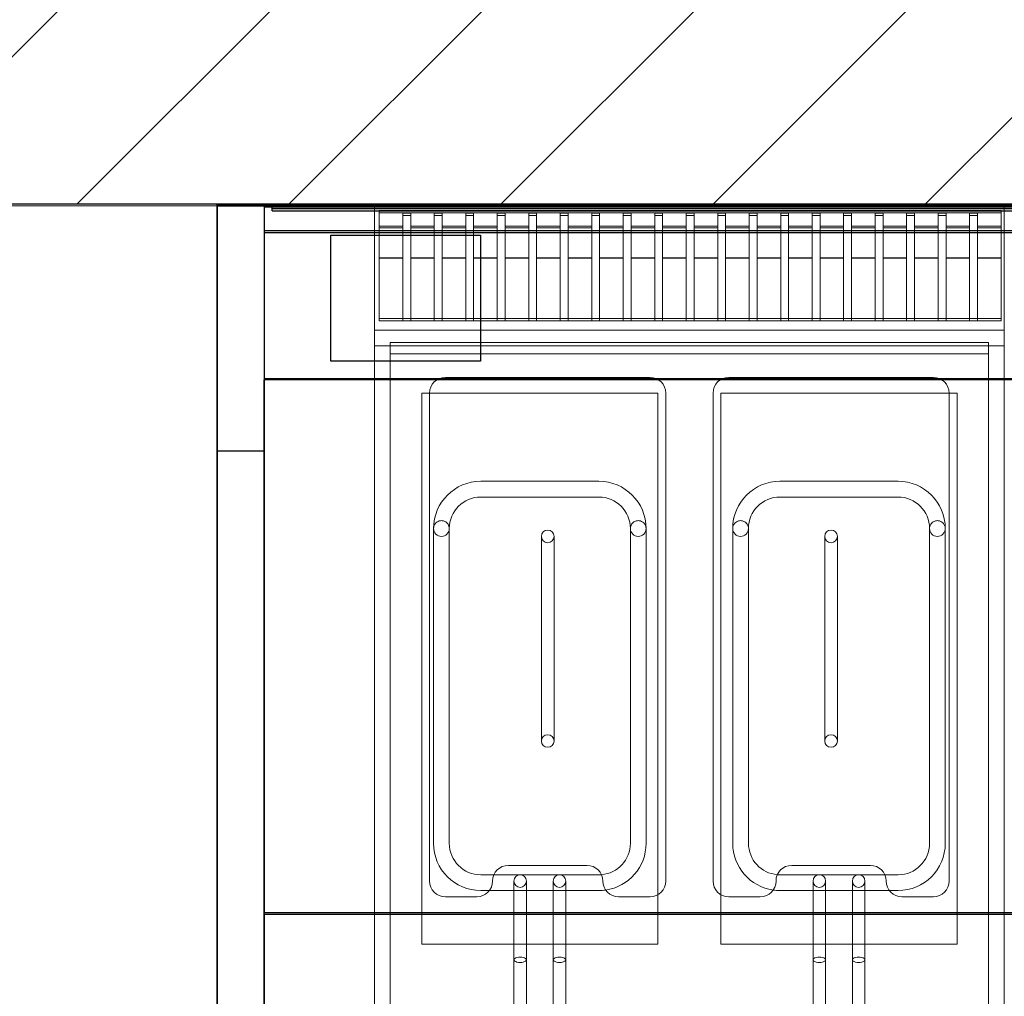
# Model space of a CAD drawing. Header units: millimetres. Extents: x -59761 to 112741, y -57975 to 46221.
# Tile 124 of 132: x 4777 to 5402, y 1077 to 1697. Entities that reach past the tile are written whole.
import ezdxf

# ---------------------------------------------------------------- set-up
doc = ezdxf.new("R2010")
doc.units = ezdxf.units.MM
doc.layers.add('Equip2D', color=250, linetype='Continuous')
doc.layers.add('EquipAnnot', color=5, linetype='Continuous')
doc.layers.add('Equip3D_hood', color=7, linetype='Continuous', transparency=0.5)
doc.styles.add('GOST прямой', font='isocpeur.ttf', dxfattribs={"height": 2.5})

# ---------------------------------------------------------------- blocks, each defined once
blk = doc.blocks.new('A$C1cccda70')
at = {"color": 0, "linetype": 'Continuous', "lineweight": 0}
for p, q in [((0, 0), (1390, 0)), ((1390, -1), (0, -1)), ((1390, 0), (1390, -1)), ((1390, -1), (1390, -700))]:
    blk.add_line(p, q, dxfattribs=at)
blk = doc.blocks.new('ec_131924')
at = {"layer": 'Equip2D'}
blk.add_blockref('A$C1cccda70', (0, 0), dxfattribs=at)
at = {"layer": 'EquipAnnot', "style": 'GOST прямой', "flags": 1}
for tag, p in [('НАИМЕНОВАНИЕ', (0, 0)), ('ОПИСАНИЕ', (0, -4.75)), ('РАЗМЕРЫ', (0, -9.5)), ('МОЩНОСТЬ', (0, -14.25)), ('НАПРЯЖЕНИЕ', (0, -19))]:
    blk.add_attdef(tag, p, '', height=2.5, dxfattribs=at)
at = {"layer": 'EquipAnnot', "style": 'GOST прямой'}
blk.add_attdef('НОМЕР', (699.29, -796.34), '', height=2.5, dxfattribs=at)
blk = doc.blocks.new('A$Cdcd7b8c4')
at = {"color": 0, "linetype": 'Continuous', "lineweight": 0}
for p, q in [((-122.28, 203.32), (-122.28, 203.32)), ((-122.28, 203.32), (-122.28, -446.68)), ((-122.28, 203.32), (277.72, 203.32)), ((-122.28, 123.32), (-122.28, 203.32)), ((277.72, 123.32), (277.72, 203.32)), ((-119.31, 199.32), (275.69, 199.32)), ((-119.31, 199.32), (-119.31, 189.32)), ((275.69, 197.78), (-119.31, 197.78)), ((-104.31, 197.65), (-99.31, 197.65)), ((-104.31, 189.32), (-104.31, 197.65)), ((-99.31, 196.12), (-104.31, 196.12)), ((-99.31, 197.65), (-99.31, 189.32)), ((-84.31, 197.65), (-79.31, 197.65)), ((-84.31, 189.32), (-84.31, 197.65)), ((-79.31, 196.12), (-84.31, 196.12)), ((-79.31, 197.65), (-79.31, 189.32)), ((-64.31, 189.32), (-64.31, 197.65)), ((-64.31, 197.65), (-59.31, 197.65)), ((-59.31, 196.12), (-64.31, 196.12)), ((-59.31, 197.65), (-59.31, 189.32)), ((-44.31, 189.32), (-44.31, 197.65)), ((-44.31, 197.65), (-39.31, 197.65)), ((-39.31, 196.12), (-44.31, 196.12)), ((-39.31, 197.65), (-39.31, 189.32)), ((-24.31, 189.32), (-24.31, 197.65)), ((-24.31, 197.65), (-19.31, 197.65)), ((-19.31, 196.12), (-24.31, 196.12)), ((-19.31, 197.65), (-19.31, 189.32)), ((-4.31, 189.32), (-4.31, 197.65)), ((-4.31, 197.65), (0.69, 197.65)), ((0.69, 196.12), (-4.31, 196.12)), ((0.69, 197.65), (0.69, 189.32)), ((15.69, 189.32), (15.69, 197.65)), ((15.69, 197.65), (20.69, 197.65)), ((20.69, 196.12), (15.69, 196.12)), ((20.69, 197.65), (20.69, 189.32)), ((35.69, 189.32), (35.69, 197.65)), ((35.69, 197.65), (40.69, 197.65)), ((40.69, 196.12), (35.69, 196.12)), ((40.69, 197.65), (40.69, 189.32)), ((55.69, 189.32), (55.69, 197.65)), ((55.69, 197.65), (60.69, 197.65)), ((60.69, 196.12), (55.69, 196.12)), ((60.69, 197.65), (60.69, 189.32)), ((75.69, 189.32), (75.69, 197.65)), ((75.69, 197.65), (80.69, 197.65)), ((80.69, 196.12), (75.69, 196.12)), ((80.69, 197.65), (80.69, 189.32)), ((95.69, 189.32), (95.69, 197.65)), ((95.69, 197.65), (100.69, 197.65)), ((100.69, 196.12), (95.69, 196.12)), ((100.69, 197.65), (100.69, 189.32)), ((115.69, 189.32), (115.69, 197.65)), ((115.69, 197.65), (120.69, 197.65)), ((120.69, 196.12), (115.69, 196.12)), ((120.69, 197.65), (120.69, 189.32)), ((135.69, 189.32), (135.69, 197.65)), ((135.69, 197.65), (140.69, 197.65)), ((140.69, 196.12), (135.69, 196.12)), ((140.69, 197.65), (140.69, 189.32)), ((155.69, 189.32), (155.69, 197.65)), ((155.69, 197.65), (160.69, 197.65)), ((160.69, 196.12), (155.69, 196.12)), ((160.69, 197.65), (160.69, 189.32)), ((175.69, 189.32), (175.69, 197.65)), ((175.69, 197.65), (180.69, 197.65)), ((180.69, 196.12), (175.69, 196.12)), ((180.69, 197.65), (180.69, 189.32)), ((195.69, 189.32), (195.69, 197.65)), ((195.69, 197.65), (200.69, 197.65)), ((200.69, 196.12), (195.69, 196.12)), ((200.69, 197.65), (200.69, 189.32)), ((215.69, 189.32), (215.69, 197.65)), ((215.69, 197.65), (220.69, 197.65)), ((220.69, 196.12), (215.69, 196.12)), ((220.69, 197.65), (220.69, 189.32)), ((235.69, 189.32), (235.69, 197.65)), ((235.69, 197.65), (240.69, 197.65)), ((240.69, 196.12), (235.69, 196.12)), ((240.69, 197.65), (240.69, 189.32)), ((255.69, 189.32), (255.69, 197.65)), ((255.69, 197.65), (260.69, 197.65)), ((260.69, 196.12), (255.69, 196.12)), ((260.69, 197.65), (260.69, 189.32)), ((275.69, 189.32), (275.69, 199.32)), ((-119.31, 189.32), (-119.31, 169.32)), ((-119.31, 189.32), (-104.31, 189.32)), ((-119.31, 188.32), (-104.31, 188.32)), ((-104.31, 169.32), (-104.31, 189.32)), ((-99.31, 189.32), (-99.31, 169.32)), ((-99.31, 189.32), (-84.31, 189.32)), ((-99.31, 188.32), (-84.31, 188.32)), ((-84.31, 169.32), (-84.31, 189.32)), ((-79.31, 189.32), (-64.31, 189.32)), ((-79.31, 189.32), (-79.31, 169.32)), ((-79.31, 188.32), (-64.31, 188.32)), ((-64.31, 169.32), (-64.31, 189.32)), ((-59.31, 189.32), (-44.31, 189.32)), ((-59.31, 189.32), (-59.31, 169.32)), ((-59.31, 188.32), (-44.31, 188.32)), ((-44.31, 169.32), (-44.31, 189.32)), ((-39.31, 189.32), (-24.31, 189.32)), ((-39.31, 189.32), (-39.31, 169.32)), ((-39.31, 188.32), (-24.31, 188.32)), ((-24.31, 169.32), (-24.31, 189.32)), ((-19.31, 189.32), (-4.31, 189.32)), ((-19.31, 189.32), (-19.31, 169.32)), ((-19.31, 188.32), (-4.31, 188.32)), ((-4.31, 169.32), (-4.31, 189.32)), ((0.69, 189.32), (15.69, 189.32)), ((0.69, 189.32), (0.69, 169.32)), ((0.69, 188.32), (15.69, 188.32)), ((15.69, 169.32), (15.69, 189.32)), ((20.69, 189.32), (35.69, 189.32)), ((20.69, 189.32), (20.69, 169.32)), ((20.69, 188.32), (35.69, 188.32)), ((35.69, 169.32), (35.69, 189.32)), ((40.69, 189.32), (55.69, 189.32)), ((40.69, 189.32), (40.69, 169.32)), ((40.69, 188.32), (55.69, 188.32)), ((55.69, 169.32), (55.69, 189.32)), ((60.69, 189.32), (75.69, 189.32)), ((60.69, 189.32), (60.69, 169.32)), ((60.69, 188.32), (75.69, 188.32)), ((75.69, 169.32), (75.69, 189.32)), ((80.69, 189.32), (95.69, 189.32)), ((80.69, 189.32), (80.69, 169.32)), ((80.69, 188.32), (95.69, 188.32)), ((95.69, 169.32), (95.69, 189.32)), ((100.69, 189.32), (115.69, 189.32)), ((100.69, 189.32), (100.69, 169.32)), ((100.69, 188.32), (115.69, 188.32)), ((115.69, 169.32), (115.69, 189.32)), ((120.69, 189.32), (135.69, 189.32)), ((120.69, 189.32), (120.69, 169.32)), ((120.69, 188.32), (135.69, 188.32)), ((135.69, 169.32), (135.69, 189.32)), ((140.69, 189.32), (155.69, 189.32)), ((140.69, 189.32), (140.69, 169.32)), ((140.69, 188.32), (155.69, 188.32)), ((155.69, 169.32), (155.69, 189.32)), ((160.69, 189.32), (175.69, 189.32)), ((160.69, 189.32), (160.69, 169.32)), ((160.69, 188.32), (175.69, 188.32)), ((175.69, 169.32), (175.69, 189.32)), ((180.69, 189.32), (195.69, 189.32)), ((180.69, 189.32), (180.69, 169.32)), ((180.69, 188.32), (195.69, 188.32)), ((195.69, 169.32), (195.69, 189.32)), ((200.69, 189.32), (215.69, 189.32)), ((200.69, 189.32), (200.69, 169.32)), ((200.69, 188.32), (215.69, 188.32)), ((215.69, 169.32), (215.69, 189.32)), ((220.69, 189.32), (235.69, 189.32)), ((220.69, 189.32), (220.69, 169.32)), ((220.69, 188.32), (235.69, 188.32)), ((235.69, 169.32), (235.69, 189.32)), ((240.69, 189.32), (255.69, 189.32)), ((240.69, 189.32), (240.69, 169.32)), ((240.69, 188.32), (255.69, 188.32)), ((255.69, 169.32), (255.69, 189.32)), ((260.69, 189.32), (275.69, 189.32)), ((260.69, 189.32), (260.69, 169.32)), ((260.69, 188.32), (275.69, 188.32)), ((275.69, 169.32), (275.69, 189.32)), ((-119.31, 169.32), (-119.31, 129.32)), ((-119.31, 169.32), (-104.31, 169.32)), ((-119.31, 169.12), (-104.31, 169.12)), ((-104.31, 129.32), (-104.31, 169.32)), ((-99.31, 169.32), (-99.31, 129.32)), ((-99.31, 169.32), (-84.31, 169.32)), ((-99.31, 169.12), (-84.31, 169.12)), ((-84.31, 129.32), (-84.31, 169.32)), ((-79.31, 169.32), (-79.31, 129.32)), ((-79.31, 169.32), (-64.31, 169.32)), ((-79.31, 169.12), (-64.31, 169.12)), ((-64.31, 129.32), (-64.31, 169.32)), ((-59.31, 169.32), (-59.31, 129.32)), ((-59.31, 169.32), (-44.31, 169.32)), ((-59.31, 169.12), (-44.31, 169.12)), ((-44.31, 129.32), (-44.31, 169.32)), ((-39.31, 169.32), (-39.31, 129.32)), ((-39.31, 169.32), (-24.31, 169.32)), ((-39.31, 169.12), (-24.31, 169.12)), ((-24.31, 129.32), (-24.31, 169.32)), ((-19.31, 169.32), (-19.31, 129.32)), ((-19.31, 169.32), (-4.31, 169.32)), ((-19.31, 169.12), (-4.31, 169.12)), ((-4.31, 129.32), (-4.31, 169.32)), ((0.69, 169.32), (0.69, 129.32)), ((0.69, 169.32), (15.69, 169.32)), ((0.69, 169.12), (15.69, 169.12)), ((15.69, 129.32), (15.69, 169.32)), ((20.69, 169.32), (20.69, 129.32)), ((20.69, 169.32), (35.69, 169.32)), ((20.69, 169.12), (35.69, 169.12)), ((35.69, 129.32), (35.69, 169.32)), ((40.69, 169.32), (40.69, 129.32)), ((40.69, 169.32), (55.69, 169.32)), ((40.69, 169.12), (55.69, 169.12)), ((55.69, 129.32), (55.69, 169.32)), ((60.69, 169.32), (60.69, 129.32)), ((60.69, 169.32), (75.69, 169.32)), ((60.69, 169.12), (75.69, 169.12)), ((75.69, 129.32), (75.69, 169.32)), ((80.69, 169.32), (80.69, 129.32)), ((80.69, 169.32), (95.69, 169.32)), ((80.69, 169.12), (95.69, 169.12)), ((95.69, 129.32), (95.69, 169.32)), ((100.69, 169.32), (100.69, 129.32)), ((100.69, 169.32), (115.69, 169.32)), ((100.69, 169.12), (115.69, 169.12)), ((115.69, 129.32), (115.69, 169.32)), ((120.69, 169.32), (120.69, 129.32)), ((120.69, 169.32), (135.69, 169.32)), ((120.69, 169.12), (135.69, 169.12)), ((135.69, 129.32), (135.69, 169.32)), ((140.69, 169.32), (140.69, 129.32)), ((140.69, 169.32), (155.69, 169.32)), ((140.69, 169.12), (155.69, 169.12)), ((155.69, 129.32), (155.69, 169.32)), ((160.69, 169.32), (160.69, 129.32)), ((160.69, 169.32), (175.69, 169.32)), ((160.69, 169.12), (175.69, 169.12)), ((175.69, 129.32), (175.69, 169.32)), ((180.69, 169.32), (180.69, 129.32)), ((180.69, 169.32), (195.69, 169.32)), ((180.69, 169.12), (195.69, 169.12)), ((195.69, 129.32), (195.69, 169.32)), ((200.69, 169.32), (215.69, 169.32)), ((200.69, 169.32), (200.69, 129.32)), ((200.69, 169.12), (215.69, 169.12)), ((215.69, 129.32), (215.69, 169.32)), ((220.69, 169.32), (220.69, 129.32)), ((220.69, 169.32), (235.69, 169.32)), ((220.69, 169.12), (235.69, 169.12)), ((235.69, 129.32), (235.69, 169.32)), ((240.69, 169.32), (240.69, 129.32)), ((240.69, 169.32), (255.69, 169.32)), ((240.69, 169.12), (255.69, 169.12)), ((255.69, 129.32), (255.69, 169.32)), ((260.69, 169.32), (260.69, 129.32)), ((260.69, 169.32), (275.69, 169.32)), ((260.69, 169.12), (275.69, 169.12)), ((275.69, 129.32), (275.69, 169.32)), ((-119.31, 130.72), (-104.31, 130.72)), ((-119.31, 129.32), (-104.31, 129.32)), ((-104.31, 130.72), (-99.31, 130.72)), ((-99.31, 129.32), (-104.31, 129.32)), ((-99.31, 130.72), (-84.31, 130.72)), ((-99.31, 129.32), (-84.31, 129.32)), ((-84.31, 130.72), (-79.31, 130.72)), ((-79.31, 129.32), (-84.31, 129.32)), ((-79.31, 130.72), (-64.31, 130.72)), ((-79.31, 129.32), (-64.31, 129.32)), ((-64.31, 130.72), (-59.31, 130.72)), ((-59.31, 129.32), (-64.31, 129.32)), ((-59.31, 130.72), (-44.31, 130.72)), ((-59.31, 129.32), (-44.31, 129.32)), ((-44.31, 130.72), (-39.31, 130.72)), ((-39.31, 129.32), (-44.31, 129.32)), ((-39.31, 130.72), (-24.31, 130.72)), ((-39.31, 129.32), (-24.31, 129.32)), ((-24.31, 130.72), (-19.31, 130.72)), ((-19.31, 129.32), (-24.31, 129.32)), ((-19.31, 130.72), (-4.31, 130.72)), ((-19.31, 129.32), (-4.31, 129.32)), ((-4.31, 130.72), (0.69, 130.72)), ((0.69, 129.32), (-4.31, 129.32)), ((0.69, 130.72), (15.69, 130.72)), ((0.69, 129.32), (15.69, 129.32)), ((15.69, 130.72), (20.69, 130.72)), ((20.69, 129.32), (15.69, 129.32)), ((20.69, 130.72), (35.69, 130.72)), ((20.69, 129.32), (35.69, 129.32)), ((35.69, 130.72), (40.69, 130.72)), ((40.69, 129.32), (35.69, 129.32)), ((40.69, 130.72), (55.69, 130.72)), ((40.69, 129.32), (55.69, 129.32)), ((55.69, 130.72), (60.69, 130.72)), ((60.69, 129.32), (55.69, 129.32)), ((60.69, 130.72), (75.69, 130.72)), ((60.69, 129.32), (75.69, 129.32)), ((75.69, 130.72), (80.69, 130.72)), ((80.69, 129.32), (75.69, 129.32)), ((80.69, 130.72), (95.69, 130.72)), ((80.69, 129.32), (95.69, 129.32)), ((95.69, 130.72), (100.69, 130.72)), ((100.69, 129.32), (95.69, 129.32)), ((100.69, 130.72), (115.69, 130.72)), ((100.69, 129.32), (115.69, 129.32)), ((115.69, 130.72), (120.69, 130.72)), ((120.69, 129.32), (115.69, 129.32)), ((120.69, 130.72), (135.69, 130.72)), ((120.69, 129.32), (135.69, 129.32)), ((135.69, 130.72), (140.69, 130.72)), ((140.69, 129.32), (135.69, 129.32)), ((140.69, 130.72), (155.69, 130.72)), ((140.69, 129.32), (155.69, 129.32)), ((155.69, 130.72), (160.69, 130.72)), ((160.69, 129.32), (155.69, 129.32)), ((160.69, 130.72), (175.69, 130.72)), ((160.69, 129.32), (175.69, 129.32)), ((175.69, 130.72), (180.69, 130.72)), ((180.69, 129.32), (175.69, 129.32)), ((180.69, 130.72), (195.69, 130.72)), ((180.69, 129.32), (195.69, 129.32)), ((195.69, 130.72), (200.69, 130.72)), ((200.69, 129.32), (195.69, 129.32)), ((200.69, 130.72), (215.69, 130.72)), ((200.69, 129.32), (215.69, 129.32)), ((215.69, 130.72), (220.69, 130.72)), ((220.69, 129.32), (215.69, 129.32)), ((220.69, 130.72), (235.69, 130.72)), ((220.69, 129.32), (235.69, 129.32)), ((235.69, 130.72), (240.69, 130.72)), ((240.69, 129.32), (235.69, 129.32)), ((240.69, 130.72), (255.69, 130.72)), ((240.69, 129.32), (255.69, 129.32)), ((255.69, 130.72), (260.69, 130.72)), ((260.69, 129.32), (255.69, 129.32)), ((260.69, 130.72), (275.69, 130.72)), ((260.69, 129.32), (275.69, 129.32)), ((-122.28, 123.32), (277.72, 123.32)), ((-122.28, 113.32), (-122.28, 123.32)), ((277.72, 113.32), (277.72, 123.32)), ((-122.28, 113.32), (-112.28, 113.32)), ((-122.28, -476.68), (-122.28, 113.32)), ((267.72, 115.39), (-112.28, 115.39)), ((-112.28, 115.39), (-112.28, 87.1)), ((-112.28, 113.32), (267.72, 113.32)), ((267.72, 115.39), (267.72, 87.1)), ((267.72, 113.32), (277.72, 113.32)), ((277.72, -476.68), (277.72, 113.32)), ((-112.28, 108.32), (267.72, 108.32)), ((-112.28, 108.32), (267.72, 108.32)), ((52.72, 93.32), (-77.28, 93.32)), ((102.72, 93.32), (232.72, 93.32)), ((-112.28, 80.03), (-112.28, 87.1)), ((-92.28, 83.32), (-92.28, 80.03)), ((57.72, 83.32), (-92.28, 83.32)), ((-87.28, 83.32), (-87.28, 80.03)), ((57.72, -235.34), (57.72, 83.32)), ((62.72, 80.03), (62.72, 83.32)), ((92.72, 80.03), (92.72, 83.32)), ((97.72, 83.32), (97.72, -235.34)), ((247.72, 83.32), (97.72, 83.32)), ((242.72, 83.32), (242.72, 80.03)), ((247.72, 80.03), (247.72, 83.32)), ((267.72, 87.1), (267.72, 80.03)), ((-112.28, -476.68), (-112.28, 80.03)), ((-92.28, 80.03), (-92.28, -266.68)), ((-87.28, 80.03), (-87.28, -226.68)), ((62.72, -226.68), (62.72, 80.03)), ((92.72, -226.68), (92.72, 80.03)), ((242.72, 80.03), (242.72, -226.68)), ((247.72, -266.68), (247.72, 80.03)), ((267.72, 80.03), (267.72, -476.68)), ((-54.78, 27.32), (20.22, 27.32)), ((135.22, 27.32), (210.22, 27.32)), ((-54.78, 17.32), (20.22, 17.32)), ((135.22, 17.32), (210.22, 17.32)), ((-84.78, -202.68), (-84.78, -2.68)), ((-74.78, -202.68), (-74.78, -2.68)), ((40.22, -2.68), (40.22, -202.68)), ((50.22, -2.68), (50.22, -202.68)), ((105.22, -202.68), (105.22, -2.68)), ((115.22, -202.68), (115.22, -2.68)), ((230.22, -2.68), (230.22, -202.68)), ((240.22, -2.68), (240.22, -202.68)), ((-16.28, -137.68), (-16.28, -7.68)), ((-8.28, -137.68), (-8.28, -7.68)), ((163.72, -7.68), (163.72, -137.68)), ((171.72, -7.68), (171.72, -137.68)), ((-37.28, -216.68), (12.72, -216.68)), ((192.72, -216.68), (142.72, -216.68)), ((-46.45, -222.68), (-54.78, -222.68)), ((20.22, -222.68), (-46.45, -222.68)), ((201.88, -222.68), (135.22, -222.68)), ((210.22, -222.68), (201.88, -222.68)), ((-33.78, -276.68), (-33.78, -226.68)), ((-25.78, -276.68), (-25.78, -226.68)), ((-8.78, -276.68), (-8.78, -226.68)), ((-0.78, -276.68), (-0.78, -226.68)), ((156.22, -226.68), (156.22, -276.68)), ((164.22, -226.68), (164.22, -276.68)), ((181.22, -226.68), (181.22, -276.68)), ((189.22, -226.68), (189.22, -276.68)), ((-77.28, -236.68), (-57.28, -236.68)), ((-49.28, -232.68), (-54.78, -232.68)), ((-33.78, -232.68), (-49.28, -232.68)), ((-25.78, -232.68), (-33.78, -232.68)), ((-8.78, -232.68), (-25.78, -232.68)), ((-0.78, -232.68), (-8.78, -232.68)), ((20.22, -232.68), (-0.78, -232.68)), ((32.72, -236.68), (52.72, -236.68)), ((57.72, -266.68), (57.72, -235.34)), ((97.72, -235.34), (97.72, -266.68)), ((122.72, -236.68), (102.72, -236.68)), ((156.22, -232.68), (135.22, -232.68)), ((164.22, -232.68), (156.22, -232.68)), ((181.22, -232.68), (164.22, -232.68)), ((189.22, -232.68), (181.22, -232.68)), ((204.72, -232.68), (189.22, -232.68)), ((210.22, -232.68), (204.72, -232.68)), ((232.72, -236.68), (212.72, -236.68)), ((-92.28, -266.68), (-33.78, -266.68)), ((-33.78, -266.68), (-25.78, -266.68)), ((-25.78, -266.68), (-8.78, -266.68)), ((-8.78, -266.68), (-0.78, -266.68)), ((-0.78, -266.68), (57.72, -266.68)), ((97.72, -266.68), (156.22, -266.68)), ((156.22, -266.68), (164.22, -266.68)), ((164.22, -266.68), (181.22, -266.68)), ((181.22, -266.68), (189.22, -266.68)), ((189.22, -266.68), (247.72, -266.68)), ((-33.78, -356.68), (-33.78, -276.68)), ((-25.78, -356.68), (-25.78, -276.68)), ((-8.78, -356.68), (-8.78, -276.68)), ((-0.78, -356.68), (-0.78, -276.68)), ((156.22, -276.68), (156.22, -356.68)), ((164.22, -276.68), (164.22, -356.68)), ((181.22, -276.68), (181.22, -356.68)), ((189.22, -276.68), (189.22, -356.68))]:
    blk.add_line(p, q, dxfattribs=at)
for centre, radius, start, end in [((-77.28, 83.32), 10, 90, 180), ((52.72, 83.32), 10, 0, 90), ((102.72, 83.32), 10, 90, 180), ((232.72, 83.32), 10, 0, 90), ((-54.78, -2.68), 30, 90, 180), ((20.22, -2.68), 30, 0, 90), ((135.22, -2.68), 30, 90, 180), ((210.22, -2.68), 30, 0, 90), ((-54.78, -2.68), 20, 90, 180), ((20.22, -2.68), 20, 0, 90), ((135.22, -2.68), 20, 90, 180), ((210.22, -2.68), 20, 0, 90), ((-79.78, -2.68), 5, 180, 0), ((-12.28, -7.68), 4, 0, 180), ((45.22, -2.68), 5, 180, 0), ((110.22, -2.68), 5, 180, 0), ((167.72, -7.68), 4, 0, 180), ((235.22, -2.68), 5, 180, 0), ((-12.28, -7.68), 4, 180, 270), ((-12.28, -7.68), 4, 270, 0), ((167.72, -7.68), 4, 180, 270), ((167.72, -7.68), 4, 270, 0), ((-12.28, -137.68), 4, 90, 180), ((-12.28, -137.68), 4, 0, 90), ((167.72, -137.68), 4, 90, 180), ((167.72, -137.68), 4, 0, 90), ((-12.28, -137.68), 4, 180, 0), ((167.72, -137.68), 4, 180, 0), ((-54.78, -202.68), 30, 180, 270), ((-54.78, -202.68), 20, 180, 270), ((20.22, -202.68), 20, 274.69095, 0), ((20.22, -202.68), 30, 278.20006, 0), ((135.22, -202.68), 30, 180, 261.79994), ((135.22, -202.68), 20, 180, 265.30905), ((210.22, -202.68), 30, 270, 0), ((210.22, -202.68), 20, 270, 0), ((-37.28, -226.68), 10, 90, 180), ((12.72, -226.68), 10, 360, 90), ((142.72, -226.68), 10, 90, 180), ((192.72, -226.68), 10, 0, 90), ((-29.78, -226.68), 4, 0, 180), ((-4.78, -226.68), 4, 0, 180), ((20.22, -202.68), 20, 270, 274.69095), ((135.22, -202.68), 20, 265.30905, 270), ((160.22, -226.68), 4, 0, 180), ((185.22, -226.68), 4, 0, 180), ((-77.28, -226.68), 10, 180, 270), ((-57.28, -226.68), 10, 270, 0), ((-29.78, -226.68), 4, 180, 0), ((-4.78, -226.68), 4, 180, 0), ((32.72, -226.68), 10, 180, 270), ((52.72, -226.68), 10, 270, 0), ((102.72, -226.68), 10, 180, 270), ((122.72, -226.68), 10, 270, 360), ((160.22, -226.68), 4, 180, 0), ((185.22, -226.68), 4, 180, 0), ((212.72, -226.68), 10, 180, 270), ((232.72, -226.68), 10, 270, 360), ((20.22, -202.68), 30, 270, 278.20006), ((135.22, -202.68), 30, 261.79994, 270)]:
    blk.add_arc(centre, radius, start, end, dxfattribs=at)
for centre, start_param, end_param in [((-29.78, -276.68), 0, 3.141593), ((-4.78, -276.68), 0, 3.141593), ((-29.78, -276.68), -3.141593, 0), ((-4.78, -276.68), -3.141593, 0)]:
    blk.add_ellipse(centre, major_axis=(4, 0), ratio=0.414214, start_param=start_param, end_param=end_param, dxfattribs=at)
at = {"color": 0, "linetype": 'Continuous', "lineweight": 0, "extrusion": (2.2151e-16, 2.17266e-31, -1)}
for centre, start_param, end_param in [((160.22, -276.68), 0, 3.141593), ((185.22, -276.68), 0, 3.141593), ((160.22, -276.68), -3.141593, 0), ((185.22, -276.68), -3.141593, 0)]:
    blk.add_ellipse(centre, major_axis=(-4, 0), ratio=0.414214, start_param=start_param, end_param=end_param, dxfattribs=at)
at = {"color": 0, "linetype": 'Continuous', "lineweight": 0}
for points, knots in [([(-84.78, -2.68), (-84.78, -2.68), (-84.78, -2.68), (-84.78, -2.03), (-84.66, -1.38), (-84.15, -0.16), (-83.78, 0.41), (-82.9, 1.26), (-82.46, 1.58), (-81.47, 2.05), (-80.94, 2.22), (-80.01, 2.32), (-79.65, 2.33), (-79.02, 2.26), (-78.76, 2.22), (-78.23, 2.08), (-77.96, 1.98), (-77.26, 1.66), (-76.87, 1.4), (-76.14, 0.78), (-75.82, 0.4), (-75.29, -0.43), (-75.09, -0.9), (-74.84, -1.8), (-74.79, -2.24), (-74.78, -2.68), (-74.78, -2.68), (-74.78, -2.68)], [-0.004312, -0.004312, -0.004312, -0.004312, 0, 0, 2.647259, 2.647259, 5.210793, 5.210793, 7.111071, 7.111071, 8.89589, 8.89589, 10.001052, 10.001052, 10.805446, 10.805446, 11.690803, 11.690803, 13.267065, 13.267065, 15.112942, 15.112942, 17.245768, 17.245768, 19.225292, 19.225292, 19.229317, 19.229317, 19.229317, 19.229317]), ([(40.22, -2.68), (40.22, -2.68), (40.22, -2.68), (40.22, -2.24), (40.27, -1.8), (40.52, -0.9), (40.72, -0.43), (41.25, 0.4), (41.57, 0.78), (42.3, 1.4), (42.69, 1.66), (43.39, 1.98), (43.66, 2.08), (44.19, 2.22), (44.45, 2.26), (45.08, 2.33), (45.44, 2.32), (46.37, 2.22), (46.9, 2.05), (47.89, 1.58), (48.33, 1.26), (49.21, 0.41), (49.58, -0.16), (50.09, -1.38), (50.21, -2.03), (50.22, -2.68), (50.22, -2.68), (50.22, -2.68)], [-0.004005, -0.004005, -0.004005, -0.004005, 0, 0, 1.969921, 1.969921, 4.0924, 4.0924, 5.929323, 5.929323, 7.497938, 7.497938, 8.378999, 8.378999, 9.179491, 9.179491, 10.279292, 10.279292, 12.055452, 12.055452, 13.946511, 13.946511, 16.497609, 16.497609, 19.132026, 19.132026, 19.136317, 19.136317, 19.136317, 19.136317]), ([(115.22, -2.68), (115.22, -2.68), (115.22, -2.68), (115.21, -2.24), (115.16, -1.8), (114.91, -0.9), (114.71, -0.43), (114.18, 0.4), (113.86, 0.78), (113.13, 1.4), (112.74, 1.66), (112.04, 1.98), (111.77, 2.08), (111.24, 2.22), (110.98, 2.26), (110.35, 2.33), (109.99, 2.32), (109.06, 2.22), (108.53, 2.05), (107.54, 1.58), (107.1, 1.26), (106.22, 0.41), (105.85, -0.16), (105.34, -1.38), (105.22, -2.03), (105.22, -2.68), (105.22, -2.68), (105.22, -2.68)], [-0.004005, -0.004005, -0.004005, -0.004005, 0, 0, 1.969921, 1.969921, 4.0924, 4.0924, 5.929323, 5.929323, 7.497938, 7.497938, 8.378999, 8.378999, 9.179491, 9.179491, 10.279292, 10.279292, 12.055452, 12.055452, 13.946511, 13.946511, 16.497609, 16.497609, 19.132026, 19.132026, 19.136317, 19.136317, 19.136317, 19.136317]), ([(240.22, -2.68), (240.22, -2.68), (240.22, -2.68), (240.21, -2.03), (240.09, -1.38), (239.58, -0.16), (239.21, 0.41), (238.33, 1.26), (237.89, 1.58), (236.9, 2.05), (236.37, 2.22), (235.44, 2.32), (235.08, 2.33), (234.45, 2.26), (234.19, 2.22), (233.66, 2.08), (233.39, 1.98), (232.69, 1.66), (232.3, 1.4), (231.57, 0.78), (231.25, 0.4), (230.72, -0.43), (230.52, -0.9), (230.27, -1.8), (230.22, -2.24), (230.22, -2.68), (230.22, -2.68), (230.22, -2.68)], [-0.004312, -0.004312, -0.004312, -0.004312, 0, 0, 2.647259, 2.647259, 5.210793, 5.210793, 7.111071, 7.111071, 8.89589, 8.89589, 10.001052, 10.001052, 10.805446, 10.805446, 11.690803, 11.690803, 13.267065, 13.267065, 15.112942, 15.112942, 17.245768, 17.245768, 19.225292, 19.225292, 19.229317, 19.229317, 19.229317, 19.229317])]:
    blk.add_open_spline(points, degree=3, knots=knots, dxfattribs=at)
blk = doc.blocks.new('Фритюр 2 ванны APFE-47_2P_PL')
at = {"layer": 'Equip2D'}
blk.add_blockref('A$Cdcd7b8c4', (122.28, -203.32, 0), dxfattribs=at)
at = {"layer": 'EquipAnnot', "style": 'GOST прямой', "flags": 1}
for tag, p in [('НАИМЕНОВАНИЕ', (0, 0)), ('ОПИСАНИЕ', (0, -237.5)), ('РАЗМЕРЫ', (0, -475)), ('МОЩНОСТЬ', (0, -712.5)), ('НАПРЯЖЕНИЕ', (0, -950)), ('ВЕС', (0, -1187.5))]:
    blk.add_attdef(tag, p, '', height=125, dxfattribs=at)
at = {"layer": 'EquipAnnot', "style": 'GOST прямой'}
blk.add_attdef('НОМЕР', (85.1, -909.49), '', height=125, dxfattribs=at)
blk = doc.blocks.new('A$C72105321')
at = {"color": 0, "linetype": 'Continuous', "lineweight": 0}
for q in [(-772.34, 348.03), (-772.34, -301.97)]:
    blk.add_line((-772.34, 348.03), q, dxfattribs=at)
blk = doc.blocks.new('Фритюр 1 ванна APFE-47P_PL')
at = {"layer": 'Equip2D'}
blk.add_blockref('A$C72105321', (772.34, -348.03), dxfattribs=at)
at = {"layer": 'EquipAnnot', "style": 'GOST прямой', "flags": 1}
for tag, p in [('НАИМЕНОВАНИЕ', (0, 0)), ('ОПИСАНИЕ', (0, -237.5)), ('РАЗМЕРЫ', (0, -475)), ('МОЩНОСТЬ', (0, -712.5)), ('НАПРЯЖЕНИЕ', (0, -950)), ('ВЕС', (0, -1187.5))]:
    blk.add_attdef(tag, p, '', height=125, dxfattribs=at)
at = {"layer": 'EquipAnnot', "style": 'GOST прямой'}
blk.add_attdef('НОМЕР', (154.33, -900.88), '', height=125, dxfattribs=at)
blk = doc.blocks.new('Кайман1000х800пристен')
at = {"layer": 'Equip2D', "color": 3}
blk.add_lwpolyline([(0, 0), (1000, 0), (1000, -800), (0, -800)], close=True, dxfattribs=at)
at = {"layer": 'Equip3D_hood'}
for p, q in [((0, 0, 2435.7), (30, 0, 2435.7)), ((0, 0, 2435.7), (0, -1, 2435.7)), ((0, 0, 1935.7), (0, 0, 2435.7)), ((0, -1, 1935.7), (0, 0, 1935.7)), ((1000, 0, 1935.7), (0, 0, 1935.7)), ((30, 0, 1936.5), (30, -1, 1936.5)), ((30, 0, 1936.5), (30, 0, 2435.7)), ((30, 0, 2435.7), (30, -1, 2435.7)), ((30, 0, 1936.5), (970, 0, 1936.5)), ((35, -3, 2408.3), (35, 0, 2405.3)), ((35, 0, 2405.3), (35, 0, 2383.3)), ((35, 0, 2383.3), (35, -1.2, 2383.3)), ((35, 0, 2383.3), (965, 0, 2383.3)), ((965, 0, 2405.3), (35, 0, 2405.3)), ((30, -1, 2435.7), (0, -1, 2435.7)), ((0, -1, 2435.7), (0, -1, 1935.7)), ((0, -1, 1935.7), (1000, -1, 1935.7)), ((0, -1, 2435.7), (0, -1, 1935.7)), ((0, -156.65, 1935.7), (0, -1, 1935.7)), ((0, -1, 2435.7), (0, -800, 2435.7)), ((1000, -1, 2435.7), (0, -1, 2435.7)), ((1000, -1, 1935.7), (0, -1, 1935.7)), ((30, -0.4, 1937.71), (30, -1, 1937.71)), ((30, -0.4, 1937.71), (30, -0.4, 1936.51)), ((30, -0.4, 1936.51), (30, -1, 1936.51)), ((970, -0.4, 1936.51), (30, -0.4, 1936.51)), ((30, -0.4, 1937.71), (970, -0.4, 1937.71)), ((30, -1, 1936.5), (30, -1, 1936.51)), ((30, -1, 1937.71), (30, -1, 2435.7)), ((30, -1, 1936.51), (970, -1, 1936.51)), ((970, -1, 1937.71), (30, -1, 1937.71)), ((970, -1, 1936.5), (30, -1, 1936.5)), ((30, -1, 1937.71), (30, -1, 2419.5)), ((30, -1, 2419.5), (30, -1.8, 2419.5)), ((30, -1, 1937.71), (30, -17, 1937.71)), ((30, -1, 1936.5), (30, -1, 1936.51)), ((30, -1, 1936.51), (30, -18.2, 1936.51)), ((30, -1, 1936.5), (30, -110.7, 1936.5)), ((970, -1, 1937.71), (30, -1, 1937.71)), ((970, -1, 1936.51), (30, -1, 1936.51)), ((970, -1, 2419.5), (30, -1, 2419.5)), ((970, -1, 1936.5), (30, -1, 1936.5)), ((30, -1.8, 2419.5), (30, -1.8, 2434.9)), ((30, -1.8, 2434.9), (30, -17, 2434.9)), ((970, -1.8, 2434.9), (30, -1.8, 2434.9)), ((970, -1.8, 2419.5), (30, -1.8, 2419.5)), ((35, -1.2, 2404.8), (35, -1.2, 2383.3)), ((35, -4.2, 2407.8), (35, -1.2, 2404.8)), ((35, -1.2, 2404.8), (965, -1.2, 2404.8)), ((35, -1.2, 2383.3), (965, -1.2, 2383.3)), ((35, -4.2, 2433.3), (35, -3, 2433.3)), ((35, -3, 2433.3), (35, -3, 2408.3)), ((965, -3, 2408.3), (35, -3, 2408.3)), ((965, -3, 2433.3), (35, -3, 2433.3)), ((35, -4.2, 2433.3), (35, -4.2, 2407.8)), ((35, -4.2, 2407.8), (965, -4.2, 2407.8)), ((35, -4.2, 2433.3), (965, -4.2, 2433.3)), ((30, -17, 1937.71), (30, -17, 2434.9)), ((970, -17, 1937.71), (30, -17, 1937.71)), ((970, -17, 2434.9), (30, -17, 2434.9)), ((30, -18.2, 1936.51), (30, -18.2, 2434.9)), ((30, -18.2, 2434.9), (30, -450.2, 2434.9)), ((970, -18.2, 1936.51), (30, -18.2, 1936.51)), ((970, -18.2, 2434.9), (30, -18.2, 2434.9)), ((72.3, -19.7, 1935.7), (167.3, -19.7, 1935.7)), ((72.3, -99.7, 1935.7), (72.3, -19.7, 1935.7)), ((72.3, -19.7, 1900), (167.3, -19.7, 1900)), ((72.3, -19.7, 1900), (72.3, -19.7, 1935.7)), ((72.3, -99.7, 1900), (72.3, -19.7, 1900)), ((167.3, -19.7, 1935.7), (167.3, -99.7, 1935.7)), ((167.3, -19.7, 1900), (167.3, -19.7, 1935.7)), ((167.3, -19.7, 1900), (167.3, -99.7, 1900)), ((167.3, -99.7, 1935.7), (72.3, -99.7, 1935.7)), ((72.3, -99.7, 1900), (72.3, -99.7, 1935.7)), ((167.3, -99.7, 1900), (72.3, -99.7, 1900)), ((167.3, -99.7, 1900), (167.3, -99.7, 1935.7)), ((30, -110.7, 1936.5), (970, -110.7, 1936.5)), ((30, -156.65, 1935.7), (30, -111.5, 1935.7)), ((970, -111.5, 1935.7), (30, -111.5, 1935.7)), ((0, -800, 2235.7), (0, -156.65, 1935.7)), ((0, -156.65, 1935.7), (30, -156.65, 1935.7)), ((30, -759.22, 2216.68), (30, -156.65, 1935.7)), ((970, -450.2, 2434.9), (30, -450.2, 2434.9)), ((30, -451, 2434.9), (30, -799.2, 2434.9)), ((30, -451, 2434.9), (970, -451, 2434.9))]:
    blk.add_line(p, q, dxfattribs=at)
at = {"layer": 'Equip3D_hood', "extrusion": (6.12323e-17, 1, -6.84228e-49)}
for centre in [(-47.5, 2395.3), (-272.5, 2395.3), (-497.5, 2395.3)]:
    blk.add_circle(centre, 2.1, dxfattribs=at)
at = {"layer": 'Equip3D_hood', "extrusion": (-6.12323e-17, -1, 1.2232e-16)}
for centre in [(47.5, 2395.3, 1.2), (272.5, 2395.3, 1.2), (497.5, 2395.3, 1.2)]:
    blk.add_circle(centre, 2.1, dxfattribs=at)
at = {"layer": 'EquipAnnot', "style": 'GOST прямой', "flags": 1}
for tag, p, height in [('НАПРЯЖЕНИЕ', (0, -14.01), 125), ('НАИМЕНОВАНИЕ', (0, 0), 2.5), ('ОПИСАНИЕ', (0, -4.75), 2.5), ('РАЗМЕРЫ', (0, -9.5), 2.5), ('МОЩНОСТЬ', (0, -18.76), 2.5)]:
    blk.add_attdef(tag, p, '', height=height, dxfattribs=at)
at = {"layer": 'EquipAnnot', "style": 'GOST прямой'}
blk.add_attdef('НОМЕР', (453.04, -928.15), '', height=2.5, dxfattribs=at)

msp = doc.modelspace()

# ---------------------------------------------------------------- hatches: boundary and pattern name
h = msp.add_hatch()
h.set_pattern_fill('ANSI31', color=256, scale=30)
h.paths.add_polyline_path([(3612, 1730), (8250, 1730), (8250, 1580), (3612, 1580)])

# ---------------------------------------------------------------- linework, layer by layer
msp.add_lwpolyline([(3612, 1730), (8250, 1730), (8250, 1580), (3612, 1580)], close=True)

# ---------------------------------------------------------------- block references
for name, p in [('ec_131924', (3612, 1580)), ('Кайман1000х800пристен', (4902, 1580)), ('Фритюр 2 ванны APFE-47_2P_PL', (5002, 1580)), ('Фритюр 1 ванна APFE-47P_PL', (5402, 1580))]:
    msp.add_blockref(name, p)

doc.saveas('drawing.dxf')
